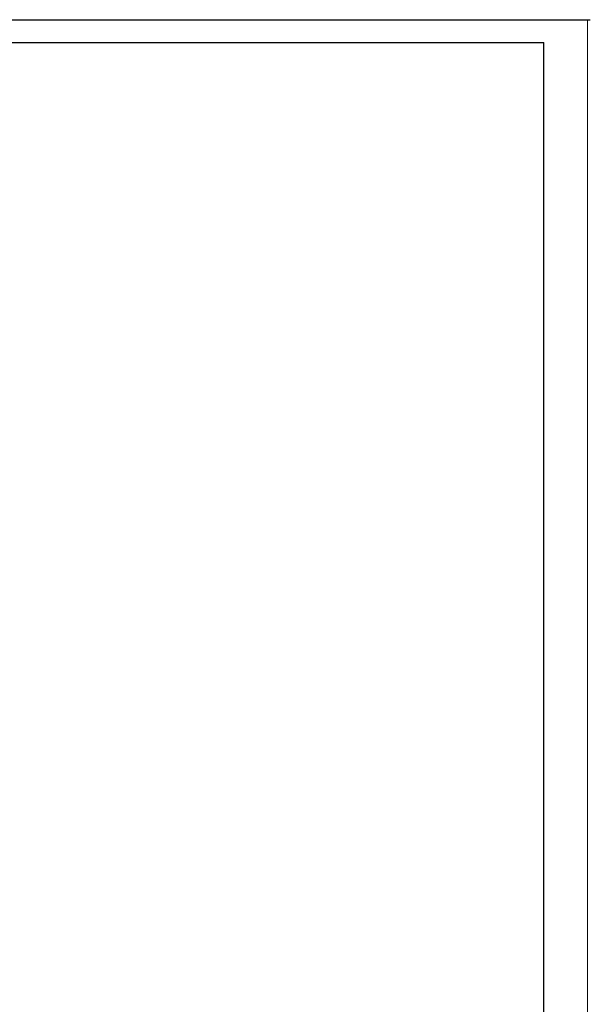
# Model space of a CAD drawing. Header units: millimetres. Extents: x 18084 to 47233, y 38174 to 56392.
# Tile 190 of 251: x 25739 to 26600, y 50097 to 51582. Entities that reach past the tile are written whole.
import ezdxf

# ---------------------------------------------------------------- set-up
doc = ezdxf.new("R2010")
doc.units = ezdxf.units.MM
doc.header["$LTSCALE"] = 100
doc.layers.add('5', color=7, linetype='Continuous')
doc.layers.add('_M_TABELKA RZUT CAŁOŚCI', color=7, linetype='Continuous', lineweight=20)

msp = doc.modelspace()

# ---------------------------------------------------------------- linework, layer by layer
at = {"linetype": 'Continuous'}
msp.add_line((26529.6, 48632.3), (26529.6, 51547.3), dxfattribs=at)
at = {"layer": '5'}
for p, q in [((22399.6, 51581.5), (26599.6, 51581.5)), ((24464.5, 51547.5), (26529.6, 51547.3))]:
    msp.add_line(p, q, dxfattribs=at)
at = {"layer": '_M_TABELKA RZUT CAŁOŚCI', "color": 1, "linetype": 'Continuous'}
msp.add_line((26595.3, 48611.5), (26595.3, 51581.5), dxfattribs=at)
msp.add_line((26595.3, 48611.5), (26595.3, 51581.5), dxfattribs=at)
msp.add_line((26595.3, 48611.5), (26595.3, 51581.5), dxfattribs=at)
msp.add_line((26595.3, 48611.5), (26595.3, 51581.5), dxfattribs=at)
msp.add_line((26595.3, 48611.5), (26595.3, 51581.5), dxfattribs=at)

doc.saveas('drawing.dxf')
